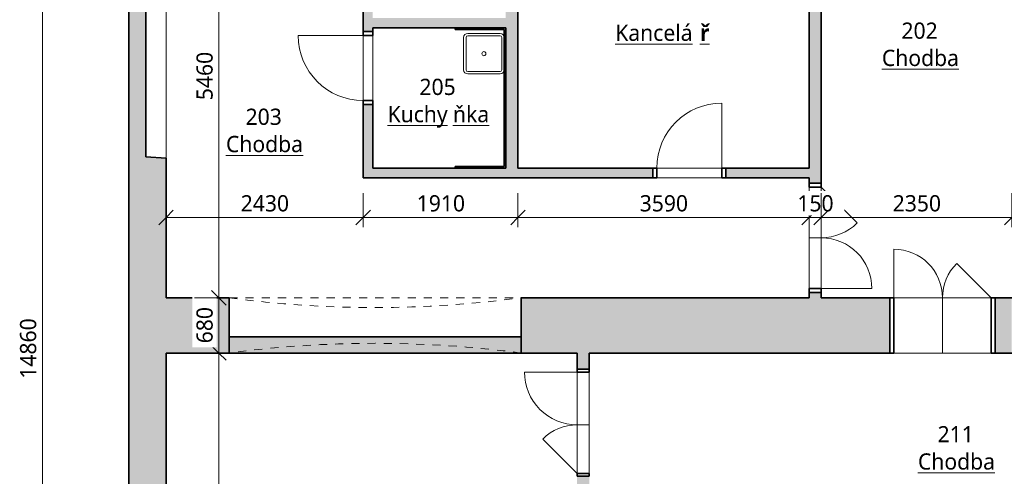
# Model space of a CAD drawing. Header units: metres. Extents: x -2.8 to 41.5, y -4.4 to 31.
# Tile 3 of 22: x -1.6 to 10.6, y 6.2 to 11.8. Entities that reach past the tile are written whole.
import ezdxf

# ---------------------------------------------------------------- set-up
doc = ezdxf.new("R2010")
doc.units = ezdxf.units.M
doc.linetypes.add('AV - Cerch_ 1 tecka 2mm', pattern=[0.004, 0.002, -0.001, 0, -0.001])
doc.layers.add('AV-KOTY', color=5, linetype='Continuous', lineweight=13, true_color=0x0000ff)
doc.layers.add('AV-MISTNOSTI', color=5, linetype='Continuous', lineweight=5, true_color=0x0000ff)
for name, color, linetype, lineweight in [('AV-KOTY-100', 7, 'Continuous', 5), ('AV-SRAFY', 7, 'Continuous', 35), ('AV-STAVBA', 7, 'Continuous', 18), ('AV-VYBAVENI', 7, 'Continuous', 18)]:
    doc.layers.add(name, color=color, linetype=linetype, lineweight=lineweight)
doc.styles.add('Trebuchet MS', font='trebuc.ttf', dxfattribs={"height": 0.2})
doc.styles.add('Trebuchet MS_B', font='trebuc.ttf', dxfattribs={"height": 0.2})
doc.dimstyles.new('2_mm_-_O_-_Blue_-_mm_-_zaokrouhlena', dxfattribs={"dimscale": 0.3048, "dimtxt": 0.20619, "dimasz": 0.590551, "dimexe": 0.393701, "dimexo": 0.0625, "dimgap": 0.065617, "dimtad": 1, "dimdec": 0, "dimlfac": 1000, "dimrnd": 10, "dimzin": 0, "dimdsep": 46, "dimtxsty": 'Trebuchet MS', "dimblk1": 'OBLIQUE', "dimblk2": 'OBLIQUE', "dimsah": 1, "dimcen": 0.09, "dimazin": 0, "dimtfac": 1, "dimtdec": 4, "dimtix": 1, "dimtmove": 0, "dimatfit": 3, "dimfxl": 0.984252, "dimfxlon": 1, "dimtvp": 1, "dimtfill": 1, "dimtolj": 1, "dimtzin": 0, "dimarcsym": 2})

# ---------------------------------------------------------------- blocks, each defined once
blk = doc.blocks.new('DO_1-L_Obl__členěné_1111 - 800x2020_100-969883-2NP')
at = {"layer": 'AV-STAVBA'}
for p, q in [((0.4, 0.73), (0.4, -0.07)), ((-0.4, -0.07), (0.4, -0.07)), ((-0.4, -0.19), (-0.4, -0.07)), ((0.4, -0.19), (0.4, -0.07)), ((0.4, -0.07), (0.4, -0.19)), ((-0.45, -0.19), (-0.4, -0.19)), ((-0.4, -0.19), (0.4, -0.19)), ((0.4, -0.19), (0.45, -0.19))]:
    blk.add_line(p, q, dxfattribs=at)
at = {"layer": 'AV-STAVBA', "lineweight": 35}
for p, q in [((-0.4, -0.07), (-0.45, -0.07)), ((-0.45, -0.07), (-0.45, -0.19)), ((-0.4, -0.19), (-0.4, -0.07)), ((0.45, -0.07), (0.4, -0.07)), ((0.4, -0.07), (0.4, -0.19)), ((0.45, -0.19), (0.45, -0.07)), ((-0.45, -0.19), (-0.4, -0.19)), ((0.4, -0.19), (0.45, -0.19))]:
    blk.add_line(p, q, dxfattribs=at)
at = {"layer": 'AV-STAVBA', "linetype": 'AV - Cerch_ 1 tecka 2mm'}
for p, q in [((-0.4, -0.07), (0.4, -0.07)), ((-0.45, -0.19), (0.45, -0.19)), ((-0.4, -0.19), (0.4, -0.19))]:
    blk.add_line(p, q, dxfattribs=at)
at = {"layer": 'AV-STAVBA'}
blk.add_arc((0.4, -0.07), 0.8, 90, 180, dxfattribs=at)
blk = doc.blocks.new('GM_Otvor s klenutým nadpražím - 3600x1800-978305-2NP')
at = {"layer": 'AV-STAVBA', "linetype": 'AV - Cerch_ 1 tecka 2mm', "lineweight": 13}
for p, q in [((-1.8, 0.34), (1.8, 0.34)), ((1.716, -0.34), (-1.716, -0.34))]:
    blk.add_line(p, q, dxfattribs=at)
for centre, start, end in [((0, 13.78), 262.3719, 277.6281), ((0, -13.78), 82.3719, 97.6281)]:
    blk.add_arc(centre, 13.56, start, end, dxfattribs=at)
blk = doc.blocks.new('DO_2-L_Obl__členěné_222 - 1250x2750-981085-2NP')
at = {"layer": 'AV-STAVBA'}
for p, q in [((0.625, 0.57), (0.625, -0.055)), ((-0.625, -0.055), (-0.183, 0.387)), ((-0.625, -0.055), (0.625, -0.055)), ((-0.625, -0.205), (-0.625, -0.055)), ((0, -0.055), (0, -0.205)), ((0.625, -0.205), (0.625, -0.055)), ((-0.675, -0.205), (-0.625, -0.205)), ((-0.625, -0.205), (0.625, -0.205)), ((0.625, -0.205), (0.675, -0.205))]:
    blk.add_line(p, q, dxfattribs=at)
at = {"layer": 'AV-STAVBA', "lineweight": 35}
for p, q in [((-0.625, -0.055), (-0.675, -0.055)), ((-0.675, -0.055), (-0.675, -0.205)), ((-0.625, -0.205), (-0.625, -0.055)), ((0.675, -0.055), (0.625, -0.055)), ((0.625, -0.055), (0.625, -0.205)), ((0.675, -0.205), (0.675, -0.055)), ((-0.675, -0.205), (-0.625, -0.205)), ((0.625, -0.205), (0.675, -0.205))]:
    blk.add_line(p, q, dxfattribs=at)
at = {"layer": 'AV-STAVBA', "linetype": 'AV - Cerch_ 1 tecka 2mm'}
for p, q in [((-0.625, -0.055), (0.625, -0.055)), ((-0.675, -0.205), (0.675, -0.205)), ((-0.625, -0.205), (0.625, -0.205))]:
    blk.add_line(p, q, dxfattribs=at)
at = {"layer": 'AV-STAVBA'}
for centre, start, end in [((0.625, -0.055), 90, 180), ((-0.625, -0.055), 360, 45)]:
    blk.add_arc(centre, 0.625, start, end, dxfattribs=at)
blk = doc.blocks.new('DO_2-P_Obl__členěné_222 - 1200x2700_zdobné-984504-2NP')
at = {"layer": 'AV-STAVBA'}
for p, q in [((-0.6, 0.81), (-0.6, 0.21)), ((0.6, 0.21), (0.176, 0.634)), ((-0.6, 0.21), (0.6, 0.21)), ((-0.6, -0.47), (-0.6, 0.21)), ((0, 0.21), (0, -0.47)), ((0.6, -0.47), (0.6, 0.21)), ((-0.65, -0.47), (-0.6, -0.47)), ((-0.6, -0.47), (0.6, -0.47)), ((0.6, -0.47), (0.65, -0.47))]:
    blk.add_line(p, q, dxfattribs=at)
at = {"layer": 'AV-STAVBA', "lineweight": 35}
for p, q in [((-0.6, 0.21), (-0.65, 0.21)), ((-0.65, 0.21), (-0.65, -0.47)), ((-0.6, -0.47), (-0.6, 0.21)), ((0.65, 0.21), (0.6, 0.21)), ((0.6, 0.21), (0.6, -0.47)), ((0.65, -0.47), (0.65, 0.21)), ((-0.65, -0.47), (-0.6, -0.47)), ((0.6, -0.47), (0.65, -0.47))]:
    blk.add_line(p, q, dxfattribs=at)
at = {"layer": 'AV-STAVBA', "linetype": 'AV - Cerch_ 1 tecka 2mm'}
for p, q in [((-0.6, 0.21), (0.6, 0.21)), ((-0.65, -0.47), (0.65, -0.47)), ((-0.6, -0.47), (0.6, -0.47))]:
    blk.add_line(p, q, dxfattribs=at)
at = {"layer": 'AV-STAVBA'}
for centre, start, end in [((-0.6, 0.21), 360, 90), ((0.6, 0.21), 135, 180)]:
    blk.add_arc(centre, 0.6, start, end, dxfattribs=at)
blk = doc.blocks.new('DO_2-L_Ocel_ - 1250x1970-985152-2NP')
at = {"layer": 'AV-STAVBA'}
for p, q in [((0.65, 0.725), (0.65, 0.075)), ((-0.6, 0.075), (-0.176, 0.499)), ((-0.635, 0.075), (-0.635, -0.075)), ((-0.6, 0.075), (0.65, 0.075)), ((0, 0.075), (0, -0.075)), ((0.685, 0.075), (0.685, -0.075)), ((-0.6, -0.075), (0.65, -0.075))]:
    blk.add_line(p, q, dxfattribs=at)
at = {"layer": 'AV-STAVBA', "lineweight": 35}
for p, q in [((-0.6, 0.075), (-0.635, 0.075)), ((-0.635, 0.075), (-0.635, -0.075)), ((-0.6, -0.075), (-0.6, 0.075)), ((0.685, 0.075), (0.65, 0.075)), ((0.65, 0.075), (0.65, -0.075)), ((0.685, -0.075), (0.685, 0.075)), ((-0.635, -0.075), (-0.6, -0.075)), ((0.65, -0.075), (0.685, -0.075))]:
    blk.add_line(p, q, dxfattribs=at)
at = {"layer": 'AV-STAVBA', "linetype": 'AV - Cerch_ 1 tecka 2mm'}
for p, q in [((-0.635, 0.075), (0.685, 0.075)), ((-0.6, 0.075), (0.65, 0.075)), ((-0.635, -0.075), (0.685, -0.075)), ((-0.6, -0.075), (0.65, -0.075))]:
    blk.add_line(p, q, dxfattribs=at)
at = {"layer": 'AV-STAVBA'}
for centre, radius, start, end in [((0.65, 0.075), 0.65, 89.9951, 180), ((-0.6, 0.075), 0.6, 360, 45)]:
    blk.add_arc(centre, radius, start, end, dxfattribs=at)
blk = doc.blocks.new('GM_Nika_zkosené ostění - v1350-1171969-2NP')
at = {"layer": 'AV-STAVBA', "linetype": 'AV - Cerch_ 1 tecka 2mm', "lineweight": 13}
blk.add_line((-0.905, 0.23), (1.155, 0.23), dxfattribs=at)
blk = doc.blocks.new('Koncepční dřez - Dřez-607565-2NP')
at = {"layer": 'AV-VYBAVENI'}
for p, q in [((-0.2, 0.25), (0.2, 0.25)), ((-0.25, 0.2), (-0.25, -0.2)), ((-0.22, 0.2), (-0.22, -0.2)), ((0.2, 0.22), (-0.2, 0.22)), ((0.22, -0.2), (0.22, 0.2)), ((-0.2, -0.22), (0.2, -0.22)), ((-0.2, -0.25), (0.2, -0.25))]:
    blk.add_line(p, q, dxfattribs=at)
blk.add_circle((0, 0), 0.025, dxfattribs=at)
for centre, radius, start, end in [((-0.2, 0.2), 0.05, 90, 180), ((0.2, 0.2), 0.05, 360, 90), ((-0.2, 0.2), 0.02, 90, 180), ((0.2, 0.2), 0.02, 360, 90), ((-0.2, -0.2), 0.05, 180, 270), ((-0.2, -0.2), 0.02, 180, 270), ((0.2, -0.2), 0.02, 270, 360), ((0.2, -0.2), 0.05, 270, 360)]:
    blk.add_arc(centre, radius, start, end, dxfattribs=at)
blk = doc.blocks.new('DIMBLOCK24-2NP')
at = {"layer": 'AV-KOTY-100', "color": 5, "true_color": 0x0000ff}
for p, q in [((0.225, 9.378), (0.225, 9.678)), ((2.655, 9.378), (2.655, 9.678)), ((0.225, 9.378), (0.135, 9.288)), ((0.225, 9.378), (0.315, 9.468)), ((0.225, 9.378), (2.655, 9.378)), ((0.225, 9.378), (0.225, 9.258)), ((2.655, 9.378), (2.565, 9.288)), ((2.655, 9.378), (2.745, 9.468)), ((2.655, 9.378), (2.655, 9.258))]:
    blk.add_line(p, q, dxfattribs=at)
at = {"layer": 'AV-KOTY-100', "color": 0, "insert": (1.146, 9.654), "char_height": 0.2, "width": 0.70454, "attachment_point": 1, "line_spacing_factor": 1.048425, "style": 'Trebuchet MS', "bg_fill": 3, "box_fill_scale": 1.25, "bg_fill_color": 256, "bg_fill_true_color": 13158600, "bg_fill_transparency": 0}
blk.add_mtext('2430', dxfattribs=at)
blk = doc.blocks.new('_Oblique')
at = {"color": 0, "linetype": 'ByBlock', "lineweight": -2}
blk.add_line((-0.5, -0.5), (0.5, 0.5), dxfattribs=at)
blk = doc.blocks.new('DIMBLOCK25-2NP')
at = {"layer": 'AV-KOTY-100', "color": 5, "true_color": 0x0000ff}
for p, q in [((2.655, 9.378), (2.655, 9.678)), ((4.565, 9.378), (4.565, 9.678)), ((2.655, 9.378), (2.565, 9.288)), ((2.655, 9.378), (2.745, 9.468)), ((2.655, 9.378), (4.565, 9.378)), ((2.655, 9.378), (2.655, 9.258)), ((4.565, 9.378), (4.475, 9.288)), ((4.565, 9.378), (4.655, 9.468)), ((4.565, 9.378), (4.565, 9.258))]:
    blk.add_line(p, q, dxfattribs=at)
at = {"layer": 'AV-KOTY-100', "color": 0, "insert": (3.316, 9.654), "char_height": 0.2, "width": 0.70454, "attachment_point": 1, "line_spacing_factor": 1.048425, "style": 'Trebuchet MS', "bg_fill": 3, "box_fill_scale": 1.25, "bg_fill_color": 256, "bg_fill_true_color": 13158600, "bg_fill_transparency": 0}
blk.add_mtext('1910', dxfattribs=at)
blk = doc.blocks.new('DIMBLOCK26-2NP')
at = {"layer": 'AV-KOTY-100', "color": 5, "true_color": 0x0000ff}
for p, q in [((4.565, 9.378), (4.565, 9.678)), ((8.155, 9.378), (8.155, 9.678)), ((4.565, 9.378), (4.475, 9.288)), ((4.565, 9.378), (4.655, 9.468)), ((4.565, 9.378), (8.155, 9.378)), ((4.565, 9.378), (4.565, 9.258)), ((8.155, 9.378), (8.065, 9.288)), ((8.155, 9.378), (8.245, 9.468)), ((8.155, 9.378), (8.155, 9.258))]:
    blk.add_line(p, q, dxfattribs=at)
at = {"layer": 'AV-KOTY-100', "color": 0, "insert": (6.066, 9.654), "char_height": 0.2, "width": 0.70454, "attachment_point": 1, "line_spacing_factor": 1.048425, "style": 'Trebuchet MS', "bg_fill": 3, "box_fill_scale": 1.25, "bg_fill_color": 256, "bg_fill_true_color": 13158600, "bg_fill_transparency": 0}
blk.add_mtext('3590', dxfattribs=at)
blk = doc.blocks.new('DIMBLOCK27-2NP')
at = {"layer": 'AV-KOTY-100', "color": 5, "true_color": 0x0000ff}
for p, q in [((8.155, 9.378), (8.155, 9.678)), ((8.305, 9.378), (8.305, 9.678)), ((8.155, 9.378), (8.065, 9.288)), ((8.155, 9.378), (8.245, 9.468)), ((8.155, 9.378), (8.305, 9.378)), ((8.155, 9.378), (8.155, 9.258)), ((8.305, 9.378), (8.215, 9.288)), ((8.305, 9.378), (8.395, 9.468)), ((8.305, 9.378), (8.305, 9.258))]:
    blk.add_line(p, q, dxfattribs=at)
at = {"layer": 'AV-KOTY-100', "color": 0, "insert": (8.01, 9.654), "char_height": 0.2, "width": 0.52841, "attachment_point": 1, "line_spacing_factor": 1.048425, "style": 'Trebuchet MS', "bg_fill": 3, "box_fill_scale": 1.25, "bg_fill_color": 256, "bg_fill_true_color": 13158600, "bg_fill_transparency": 0}
blk.add_mtext('150', dxfattribs=at)
blk = doc.blocks.new('DIMBLOCK28-2NP')
at = {"layer": 'AV-KOTY-100', "color": 5, "true_color": 0x0000ff}
for p, q in [((8.305, 9.378), (8.305, 9.678)), ((10.655, 9.378), (10.655, 9.678)), ((8.305, 9.378), (8.215, 9.288)), ((8.305, 9.378), (8.395, 9.468)), ((8.305, 9.378), (10.655, 9.378)), ((8.305, 9.378), (8.305, 9.258)), ((10.655, 9.378), (10.565, 9.288)), ((10.655, 9.378), (10.745, 9.468)), ((10.655, 9.378), (10.655, 9.258))]:
    blk.add_line(p, q, dxfattribs=at)
at = {"layer": 'AV-KOTY-100', "color": 0, "insert": (9.186, 9.654), "char_height": 0.2, "width": 0.70454, "attachment_point": 1, "line_spacing_factor": 1.048425, "style": 'Trebuchet MS', "bg_fill": 3, "box_fill_scale": 1.25, "bg_fill_color": 256, "bg_fill_true_color": 13158600, "bg_fill_transparency": 0}
blk.add_mtext('2350', dxfattribs=at)
blk = doc.blocks.new('DIMBLOCK131-2NP')
at = {"layer": 'AV-KOTY-100', "color": 5, "true_color": 0x0000ff}
for p, q in [((0.876, 7.708), (0.786, 7.798)), ((0.876, 7.708), (0.756, 7.708)), ((0.876, 0.828), (0.876, 7.708)), ((0.876, 7.708), (0.966, 7.618)), ((0.876, 7.708), (1.176, 7.708)), ((0.876, 0.828), (0.786, 0.918)), ((0.876, 0.828), (0.576, 0.828)), ((0.876, 0.828), (0.966, 0.738)), ((0.876, 0.828), (0.996, 0.828))]:
    blk.add_line(p, q, dxfattribs=at)
at = {"layer": 'AV-KOTY-100', "color": 0, "insert": (0.6, 3.975), "char_height": 0.2, "width": 0.70454, "attachment_point": 1, "rotation": 90, "line_spacing_factor": 1.048425, "style": 'Trebuchet MS', "bg_fill": 3, "box_fill_scale": 1.25, "bg_fill_color": 256, "bg_fill_true_color": 13158600, "bg_fill_transparency": 0}
blk.add_mtext('6880', dxfattribs=at)
blk = doc.blocks.new('DIMBLOCK132-2NP')
at = {"layer": 'AV-KOTY-100', "color": 5, "true_color": 0x0000ff}
for p, q in [((0.876, 8.388), (0.576, 8.388)), ((0.876, 8.388), (0.786, 8.478)), ((0.876, 7.708), (0.876, 8.388)), ((0.876, 8.388), (0.966, 8.298)), ((0.876, 8.388), (0.996, 8.388)), ((0.876, 7.708), (0.786, 7.798)), ((0.876, 7.708), (0.756, 7.708)), ((0.876, 7.708), (0.966, 7.618)), ((0.876, 7.708), (1.176, 7.708))]:
    blk.add_line(p, q, dxfattribs=at)
at = {"layer": 'AV-KOTY-100', "color": 0, "insert": (0.6, 7.828), "char_height": 0.2, "width": 0.52841, "attachment_point": 1, "rotation": 90, "line_spacing_factor": 1.048425, "style": 'Trebuchet MS', "bg_fill": 3, "box_fill_scale": 1.25, "bg_fill_color": 256, "bg_fill_true_color": 13158600, "bg_fill_transparency": 0}
blk.add_mtext('680', dxfattribs=at)
blk = doc.blocks.new('DIMBLOCK133-2NP')
at = {"layer": 'AV-KOTY-100', "color": 5, "true_color": 0x0000ff}
for p, q in [((0.876, 13.848), (0.576, 13.848)), ((0.876, 13.848), (0.786, 13.938)), ((0.876, 8.388), (0.876, 13.848)), ((0.876, 13.848), (0.966, 13.758)), ((0.876, 13.848), (0.996, 13.848)), ((0.876, 8.388), (0.576, 8.388)), ((0.876, 8.388), (0.786, 8.478)), ((0.876, 8.388), (0.966, 8.298)), ((0.876, 8.388), (0.996, 8.388))]:
    blk.add_line(p, q, dxfattribs=at)
at = {"layer": 'AV-KOTY-100', "color": 0, "insert": (0.6, 10.825), "char_height": 0.2, "width": 0.70454, "attachment_point": 1, "rotation": 90, "line_spacing_factor": 1.048425, "style": 'Trebuchet MS', "bg_fill": 3, "box_fill_scale": 1.25, "bg_fill_color": 256, "bg_fill_true_color": 13158600, "bg_fill_transparency": 0}
blk.add_mtext('5460', dxfattribs=at)
blk = doc.blocks.new('DIMBLOCK141-2NP')
at = {"layer": 'AV-KOTY-100', "color": 5, "true_color": 0x0000ff}
for p, q in [((-1.3, 15.188), (-1.42, 15.188)), ((-1.3, 15.188), (-1.39, 15.278)), ((-1.3, 15.188), (-1.3, 0.328)), ((-1.3, 15.188), (-1.21, 15.098)), ((-1.3, 15.188), (-1, 15.188)), ((-1.3, 0.328), (-1.39, 0.418)), ((-1.3, 0.328), (-1.42, 0.328)), ((-1.3, 0.328), (-1.21, 0.238)), ((-1.3, 0.328), (-1, 0.328))]:
    blk.add_line(p, q, dxfattribs=at)
at = {"layer": 'AV-KOTY-100', "color": 0, "insert": (-1.576, 7.391), "char_height": 0.2, "width": 0.88068, "attachment_point": 1, "rotation": 90, "line_spacing_factor": 1.048425, "style": 'Trebuchet MS', "bg_fill": 3, "box_fill_scale": 1.25, "bg_fill_color": 256, "bg_fill_true_color": 13158600, "bg_fill_transparency": 0}
blk.add_mtext('14860', dxfattribs=at)

msp = doc.modelspace()

# ---------------------------------------------------------------- hatches: boundary and pattern name
at = {"layer": 'AV-SRAFY', "lineweight": 18}
h = msp.add_hatch(color=256, dxfattribs=at)
h.paths.add_polyline_path([(2.7748, 9.9882), (2.7748, 10.7707), (2.6548, 10.7707), (2.6548, 9.9882)])
h.paths.add_polyline_path([(2.7748, 11.6707), (2.7748, 13.3482), (2.6548, 13.3482), (2.6548, 11.6707)])
h.paths.add_polyline_path([(2.6548, 14.2482), (2.7748, 14.2482), (2.7748, 16.7082), (2.6548, 16.7082), (2.6548, 15.4859)])
h.paths.add_polyline_path([(2.6548, 17.6082), (2.7748, 17.6082), (2.7748, 18.3182), (2.6548, 18.3182), (2.6548, 17.7065)])
for points in [[(-0.2352, 0.8282), (0.2248, 0.8282), (0.2248, 10.1082), (-0.0252, 10.1282), (-0.0252, 12.1482), (0.2248, 12.1682), (0.2248, 14.7482), (-0.2352, 14.7482), (-0.2352, 1.0522)], [(4.4148, 9.9882), (4.5648, 9.9882), (4.5648, 13.8482), (4.4148, 13.8482), (4.4148, 11.0448)], [(3.001, 11.7182), (4.4148, 11.7182), (4.4148, 11.8382), (2.7748, 11.8382), (2.7748, 11.7182)], [(4.3855, 11.6982), (4.3948, 11.6982), (4.3948, 11.7182), (3.7898, 11.7182), (3.7898, 11.6982)], [(4.3948, 10.0082), (4.4148, 10.0082), (4.4148, 11.7182), (4.3948, 11.7182), (4.3948, 11.0448)], [(4.4148, 9.9882), (4.4148, 10.0082), (3.7898, 10.0082), (3.7898, 9.9882)], [(4.6048, 7.7082), (4.6048, 7.9082), (1.0048, 7.9082), (1.0048, 7.7082), (3.001, 7.7082)]]:
    msp.add_hatch(color=256, dxfattribs=at).paths.add_polyline_path(points)
h = msp.add_hatch(color=256, dxfattribs=at)
h.paths.add_polyline_path([(8.3048, 8.3882), (8.3048, 8.4532), (8.1548, 8.4532), (8.1548, 8.3882)])
h.paths.add_polyline_path([(8.1548, 9.8032), (8.3048, 9.8032), (8.3048, 13.8982), (8.2298, 13.8982), (8.2298, 13.8482), (8.1548, 13.8482), (8.1548, 9.8682)])
h = msp.add_hatch(color=256, dxfattribs=at)
h.paths.add_polyline_path([(7.1273, 9.8682), (8.1548, 9.8682), (8.1548, 9.9882), (7.1273, 9.9882)])
h.paths.add_polyline_path([(3.001, 9.8682), (6.2273, 9.8682), (6.2273, 9.9882), (2.6548, 9.9882), (2.6548, 9.8682)])
h = msp.add_hatch(color=256, dxfattribs=at)
h.paths.add_polyline_path([(8.5388, 7.7082), (9.1498, 7.7082), (9.1498, 8.3882), (4.6048, 8.3882), (4.6048, 7.7082), (5.7699, 7.7082)])
h.paths.add_polyline_path([(10.6548, 7.7082), (10.6548, 8.3882), (10.4498, 8.3882), (10.4498, 7.7082)])
h.paths.add_polyline_path([(0.2248, 7.7082), (1.0048, 7.7082), (1.0048, 8.3882), (0.2248, 8.3882)])
h = msp.add_hatch(color=256, dxfattribs=at)
h.paths.add_polyline_path([(5.2948, 0.8282), (5.4448, 0.8282), (5.4448, 6.1882), (5.2948, 6.1882), (5.2948, 1.0522)])
h.paths.add_polyline_path([(5.4448, 7.5082), (5.4448, 7.7082), (5.2948, 7.7082), (5.2948, 7.5082)])

# ---------------------------------------------------------------- linework, layer by layer
at = {"layer": 'AV-STAVBA', "lineweight": 35}
for p, q in [((-0.2352, 15.1882), (-0.2352, 0.3282)), ((4.5648, 9.9882), (4.5648, 13.8482)), ((8.1548, 13.8482), (8.1548, 9.9882)), ((8.3048, 9.8032), (8.3048, 13.8982)), ((2.6548, 13.3482), (2.6548, 11.6707)), ((-0.0252, 10.1282), (-0.0252, 12.1482)), ((2.6548, 11.6707), (2.7748, 11.6707)), ((2.7748, 11.6707), (2.7748, 11.7182)), ((4.4148, 11.7182), (2.7748, 11.7182)), ((3.7898, 11.7182), (3.7898, 11.6982)), ((3.7898, 11.6982), (4.3948, 11.6982)), ((4.3948, 11.6982), (4.3948, 10.0082)), ((4.4148, 11.7182), (4.4148, 9.9882)), ((2.7748, 10.7707), (2.6548, 10.7707)), ((2.6548, 10.7707), (2.6548, 9.8682)), ((2.7748, 9.9882), (2.7748, 10.7707)), ((0.2248, 10.1082), (-0.0252, 10.1282)), ((0.2248, 8.3882), (0.2248, 10.1082)), ((2.7748, 9.9882), (4.4148, 9.9882)), ((4.3948, 10.0082), (3.7898, 10.0082)), ((3.7898, 10.0082), (3.7898, 9.9882)), ((6.2273, 9.9882), (4.5648, 9.9882)), ((6.2273, 9.8682), (6.2273, 9.9882)), ((8.1548, 9.9882), (7.1273, 9.9882)), ((7.1273, 9.9882), (7.1273, 9.8682)), ((2.6548, 9.8682), (6.2273, 9.8682)), ((7.1273, 9.8682), (8.1548, 9.8682)), ((8.1548, 9.8682), (8.1548, 9.8032)), ((8.1548, 9.8032), (8.3048, 9.8032)), ((1.0048, 8.3882), (0.2248, 8.3882)), ((1.0048, 8.3882), (1.0048, 7.7082)), ((8.1548, 8.3882), (4.6048, 8.3882)), ((4.6048, 7.7082), (4.6048, 8.3882)), ((8.1548, 8.4532), (8.1548, 8.3882)), ((8.3048, 8.4532), (8.1548, 8.4532)), ((8.3048, 8.3882), (8.3048, 8.4532)), ((9.1498, 8.3882), (8.3048, 8.3882)), ((9.1498, 7.7082), (9.1498, 8.3882)), ((11.2848, 8.3882), (10.4498, 8.3882)), ((10.4498, 8.3882), (10.4498, 7.7082)), ((4.6048, 7.9082), (1.0048, 7.9082)), ((0.2248, 0.8282), (0.2248, 7.7082)), ((0.2248, 7.7082), (5.2948, 7.7082)), ((5.2948, 7.7082), (5.2948, 7.5082)), ((5.4448, 7.7082), (9.1498, 7.7082)), ((5.4448, 7.5082), (5.4448, 7.7082)), ((10.4498, 7.7082), (10.9948, 7.7082)), ((5.2948, 7.5082), (5.4448, 7.5082))]:
    msp.add_line(p, q, dxfattribs=at)
at = {"layer": 'AV-STAVBA'}
for p, q in [((0.2248, 12.1682), (0.2248, 10.1082)), ((2.6548, 11.6207), (2.6548, 10.8207)), ((2.7748, 11.6207), (2.7748, 10.8207)), ((6.2773, 9.9882), (7.0773, 9.9882)), ((6.2773, 9.8682), (7.0773, 9.8682)), ((8.1548, 9.7532), (8.1548, 8.5032)), ((8.3048, 9.7532), (8.3048, 8.5032)), ((9.1998, 8.3882), (10.3998, 8.3882)), ((5.2948, 6.2232), (5.2948, 7.4732)), ((5.4448, 7.4732), (5.4448, 6.2232))]:
    msp.add_line(p, q, dxfattribs=at)

# ---------------------------------------------------------------- block references
at = {"layer": 'AV-STAVBA', "linetype": 'AV - Cerch_ 1 tecka 2mm', "lineweight": 13, "rotation": 269.9999999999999}
msp.add_blockref('GM_Nika_zkosené ostění - v1350-1171969-2NP', (-0.0052, 11.2632), dxfattribs=at)
at = {"layer": 'AV-STAVBA'}
for name, p, rotation in [('DO_1-L_Obl__členěné_1111 - 800x2020_100-969883-2NP', (2.5848, 11.2207), 89.99999999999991), ('DO_2-L_Obl__členěné_222 - 1250x2750-981085-2NP', (8.3598, 9.1282), 269.9999999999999), ('DO_2-L_Ocel_ - 1250x1970-985152-2NP', (5.3698, 6.8232), 89.99999999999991)]:
    msp.add_blockref(name, p, dxfattribs=dict(at, rotation=rotation))
for name, p in [('DO_1-L_Obl__členěné_1111 - 800x2020_100-969883-2NP', (6.6773, 10.0582)), ('DO_2-P_Obl__členěné_222 - 1200x2700_zdobné-984504-2NP', (9.7998, 8.1782))]:
    msp.add_blockref(name, p, dxfattribs=at)
at = {"layer": 'AV-STAVBA', "linetype": 'AV - Cerch_ 1 tecka 2mm', "lineweight": 13}
msp.add_blockref('GM_Otvor s klenutým nadpražím - 3600x1800-978305-2NP', (2.8048, 8.0482), dxfattribs=at)
at = {"layer": 'AV-VYBAVENI'}
msp.add_blockref('Koncepční dřez - Dřez-607565-2NP', (4.1448, 11.3982), dxfattribs=at)

# ---------------------------------------------------------------- texts
at = {"layer": 'AV-MISTNOSTI', "char_height": 0.2, "attachment_point": 1, "style": 'Trebuchet MS_B'}
for s, insert, width in [('\\LKancelá', (5.7643, 11.7561), 1.266666), ('\\L\\fTrebuchet MS|b1|i0|c238|p34|;\\Lř', (6.8094, 11.7561), 0.144304), ('202', (9.2942, 11.7823), 0.601266), ('\\LChodba', (9.0527, 11.446), 1.186497), ('205', (3.3502, 11.089), 0.601266), ('203', (1.2058, 10.7208), 0.601266), ('\\LKuchy', (2.9567, 10.7527), 0.978059), ('\\Lňka', (3.7637, 10.7527), 0.577215), ('\\LChodba', (0.9643, 10.3845), 1.186497), ('211', (9.739, 6.8072), 0.601266), ('\\LChodba', (9.4975, 6.4709), 1.186497)]:
    msp.add_mtext(s, dxfattribs=dict(at, insert=insert, width=width))

# ---------------------------------------------------------------- dimensions: what is measured, and where the dimension line sits
at = {"layer": 'AV-KOTY', "lineweight": 5}
dim = msp.add_linear_dim(base=(-1.3001, 0.3282), p1=(-1.0001, 15.1882), p2=(-1.0001, 0.3282), angle=90, dimstyle='2_mm_-_O_-_Blue_-_mm_-_zaokrouhlena', override={"dimpost": '<>', "dimfxl": 14.86}, dxfattribs=at)
dim.commit()
dim.dimension.update_dxf_attribs({"geometry": 'DIMBLOCK141-2NP', "text_midpoint": (-1.4222, 7.7582)})

# ---------------------------------------------------------------- next in the draw order: dimensions: what is measured, and where the dimension line sits
dim = msp.add_linear_dim(base=(2.6548, 9.378), p1=(0.2248, 9.678), p2=(2.6548, 9.678), dimstyle='2_mm_-_O_-_Blue_-_mm_-_zaokrouhlena', override={"dimpost": '<>', "dimfxl": 2.43}, dxfattribs=at)
dim.commit()
dim.dimension.update_dxf_attribs({"geometry": 'DIMBLOCK24-2NP', "text_midpoint": (1.4398, 9.4997)})
dim = msp.add_linear_dim(base=(0.8759, 7.7082), p1=(0.5759, 0.8282), p2=(1.1759, 7.7082), angle=90, dimstyle='2_mm_-_O_-_Blue_-_mm_-_zaokrouhlena', override={"dimpost": '<>', "dimfxl": 6.906113}, dxfattribs=at)
dim.commit()
dim.dimension.update_dxf_attribs({"geometry": 'DIMBLOCK131-2NP', "text_midpoint": (0.7538, 4.2682)})

# ---------------------------------------------------------------- next in the draw order: dimensions: what is measured, and where the dimension line sits
dim = msp.add_linear_dim(base=(4.5648, 9.378), p1=(2.6548, 9.678), p2=(4.5648, 9.678), dimstyle='2_mm_-_O_-_Blue_-_mm_-_zaokrouhlena', override={"dimpost": '<>', "dimfxl": 1.91}, dxfattribs=at)
dim.commit()
dim.dimension.update_dxf_attribs({"geometry": 'DIMBLOCK25-2NP', "text_midpoint": (3.6098, 9.5001)})
dim = msp.add_linear_dim(base=(0.8759, 8.3882), p1=(1.1759, 7.7082), p2=(0.5759, 8.3882), angle=90, dimstyle='2_mm_-_O_-_Blue_-_mm_-_zaokrouhlena', override={"dimpost": '<>', "dimfxl": 0.906863}, dxfattribs=at)
dim.commit()
dim.dimension.update_dxf_attribs({"geometry": 'DIMBLOCK132-2NP', "text_midpoint": (0.7538, 8.0482)})

# ---------------------------------------------------------------- next in the draw order: dimensions: what is measured, and where the dimension line sits
dim = msp.add_linear_dim(base=(0.8759, 13.8482), p1=(0.5759, 8.3882), p2=(0.5759, 13.8482), angle=90, dimstyle='2_mm_-_O_-_Blue_-_mm_-_zaokrouhlena', override={"dimpost": '<>', "dimfxl": 5.46}, dxfattribs=at)
dim.commit()
dim.dimension.update_dxf_attribs({"geometry": 'DIMBLOCK133-2NP', "text_midpoint": (0.7538, 11.1182)})
dim = msp.add_linear_dim(base=(8.1548, 9.378), p1=(4.5648, 9.678), p2=(8.1548, 9.678), dimstyle='2_mm_-_O_-_Blue_-_mm_-_zaokrouhlena', override={"dimpost": '<>', "dimfxl": 3.59}, dxfattribs=at)
dim.commit()
dim.dimension.update_dxf_attribs({"geometry": 'DIMBLOCK26-2NP', "text_midpoint": (6.3598, 9.5001)})

# ---------------------------------------------------------------- next in the draw order: dimensions: what is measured, and where the dimension line sits
dim = msp.add_linear_dim(base=(8.3048, 9.378), p1=(8.1548, 9.678), p2=(8.3048, 9.678), dimstyle='2_mm_-_O_-_Blue_-_mm_-_zaokrouhlena', override={"dimpost": '<>', "dimfxl": 0.15}, dxfattribs=at)
dim.commit()
dim.dimension.update_dxf_attribs({"geometry": 'DIMBLOCK27-2NP', "text_midpoint": (8.2298, 9.4997)})

# ---------------------------------------------------------------- next in the draw order: dimensions: what is measured, and where the dimension line sits
dim = msp.add_linear_dim(base=(10.6548, 9.378), p1=(8.3048, 9.678), p2=(10.6548, 9.678), dimstyle='2_mm_-_O_-_Blue_-_mm_-_zaokrouhlena', override={"dimpost": '<>', "dimfxl": 2.35}, dxfattribs=at)
dim.commit()
dim.dimension.update_dxf_attribs({"geometry": 'DIMBLOCK28-2NP', "text_midpoint": (9.4798, 9.4997)})

doc.saveas('drawing.dxf')
